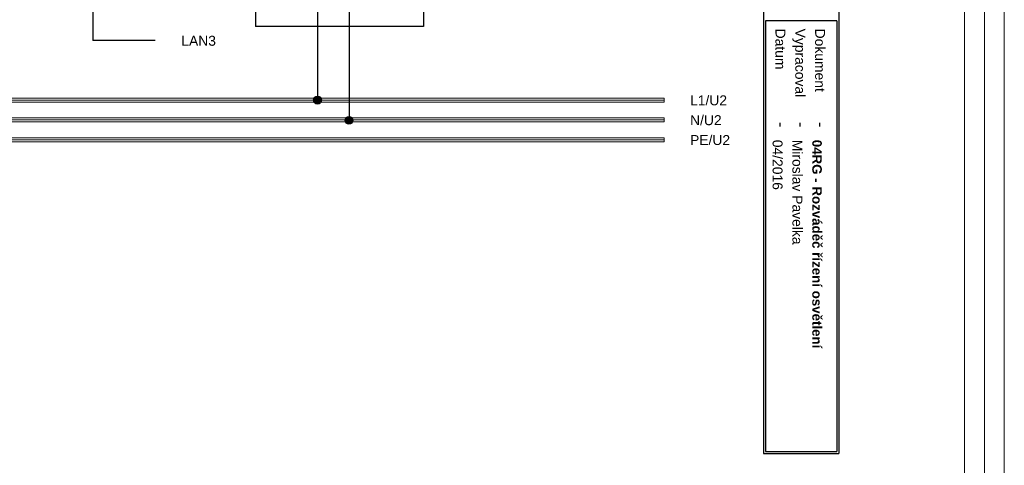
# Model space of a CAD drawing. Extents: x -74 to 5858, y 2827 to 3927.
# Tile 16 of 35: x 1822 to 2070, y 3038 to 3150. Entities that reach past the tile are written whole.
import ezdxf

# ---------------------------------------------------------------- set-up
doc = ezdxf.new("R2010")
doc.units = 0
doc.header["$MEASUREMENT"] = 0
doc.layers.get('0').update_dxf_attribs({"linetype": 'CONTINUOUS'})
for name, color, linetype in [('__Bílá', 7, 'CONTINUOUS'), ('__Oranžová', 30, 'CONTINUOUS'), ('__Svmodrá', 4, 'CONTINUOUS'), ('__Vínová 220', 220, 'CONTINUOUS'), ('__Zelená', 3, 'CONTINUOUS')]:
    doc.layers.add(name, color=color, linetype=linetype)
doc.styles.add('Arial', font='arial.ttf')

# ---------------------------------------------------------------- blocks, each defined once
blk = doc.blocks.new('V0085A01')
h = blk.add_hatch(color=256)
edge = h.paths.add_edge_path()
edge.add_arc((0, 0), 1, 0, 360)
blk.add_circle((0, 0), 1)

msp = doc.modelspace()

# ---------------------------------------------------------------- linework, layer by layer
for p, q in [((1923.94, 3263.42), (1923.94, 3148.51)), ((1881.53, 3162.27), (1881.53, 3148.51)), ((1897.21, 3163.35), (1897.21, 3130)), ((1905.18, 3163.35), (1905.18, 3125)), ((1840.55, 3160.26), (1840.55, 3145)), ((1923.94, 3148.51), (1881.53, 3148.51)), ((1856.3, 3145), (1840.55, 3145))]:
    msp.add_line(p, q)
at = {"layer": '__Bílá'}
for p, q in [((2009.64, 3320), (2009.64, 3041)), ((2028.64, 3320), (2028.64, 3041)), ((2028.14, 3150), (2010.14, 3150)), ((2010.14, 3150), (2010.14, 3041.5)), ((2028.14, 3150), (2028.14, 3041.5)), ((2009.64, 3041), (2028.64, 3041)), ((2010.14, 3041.5), (2028.14, 3041.5))]:
    msp.add_line(p, q, dxfattribs=at)
at = {"layer": '__Oranžová', "lineweight": 0}
for p, q in [((1634.55, 3130.5), (1984.55, 3130.5)), ((1634.55, 3130), (1984.55, 3130)), ((1984.55, 3130.5), (1984.55, 3130)), ((1984.55, 3129.5), (1984.55, 3130)), ((1634.55, 3129.5), (1984.55, 3129.5))]:
    msp.add_line(p, q, dxfattribs=at)
at = {"layer": '__Svmodrá', "lineweight": 0}
for p, q in [((1634.55, 3125.5), (1984.55, 3125.5)), ((1634.55, 3125), (1984.55, 3125)), ((1984.55, 3125.5), (1984.55, 3125)), ((1984.55, 3124.5), (1984.55, 3125)), ((1634.55, 3124.5), (1984.55, 3124.5))]:
    msp.add_line(p, q, dxfattribs=at)
at = {"layer": '__Vínová 220', "lineweight": 0}
for p, q in [((2060.33, 3003.74), (2060.33, 3369.82)), ((2065.33, 3003.74), (2065.33, 3369.82)), ((2070.33, 3003.74), (2070.33, 3369.82))]:
    msp.add_line(p, q, dxfattribs=at)
at = {"layer": '__Zelená', "lineweight": 0}
for p, q in [((1634.55, 3120.5), (1984.55, 3120.5)), ((1634.55, 3120), (1984.55, 3120)), ((1984.55, 3120.5), (1984.55, 3120)), ((1984.55, 3119.5), (1984.55, 3120)), ((1634.55, 3119.5), (1984.55, 3119.5))]:
    msp.add_line(p, q, dxfattribs=at)

# ---------------------------------------------------------------- block references
at = {"color": 250, "linetype": 'Continuous'}
for p in [(1897.21, 3130), (1905.14, 3124.9)]:
    msp.add_blockref('V0085A01', p, dxfattribs=at)

# ---------------------------------------------------------------- texts
at = {"style": 'Arial'}
msp.add_text('LAN3', height=2.5, dxfattribs=at).set_placement((1862.87, 3143.69))
at = {"layer": '__Bílá', "style": 'Arial'}
for s, height, p in [('Datum', 2.5, (2012.64, 3148)), ('Vypracoval', 2.5, (2017.64, 3148)), ('Dokument', 2.5, (2022.64, 3148)), ('-', 3, (2012.64, 3124.5)), ('-', 3, (2017.64, 3124.5)), ('-', 3, (2022.64, 3124.5))]:
    msp.add_text(s, height=height, rotation=270, dxfattribs=at).set_placement(p)
at = {"layer": '__Oranžová', "lineweight": 0, "style": 'Arial'}
msp.add_text('L1/U2', height=2.5, dxfattribs=at).set_placement((1991.12, 3128.69))
at = {"layer": '__Svmodrá', "lineweight": 0, "style": 'Arial'}
msp.add_text('N/U2', height=2.5, dxfattribs=at).set_placement((1991.12, 3123.69))
at = {"layer": '__Vínová 220', "char_height": 2.5, "attachment_point": 7, "rotation": 270, "style": 'Arial'}
for s, insert in [('04/2016\\P', (2011.89, 3120)), ('Miroslav Pavelka', (2016.89, 3120)), ('{\\fArial|b1|i0|c238|p34;\\H0.96x;04RG - Rozváděč řízení osvětlení}\\P', (2021.89, 3120))]:
    msp.add_mtext(s, dxfattribs=dict(at, insert=insert))
at = {"layer": '__Zelená', "lineweight": 0, "style": 'Arial'}
msp.add_text('PE/U2', height=2.5, dxfattribs=at).set_placement((1991.12, 3118.69))

doc.saveas('drawing.dxf')
